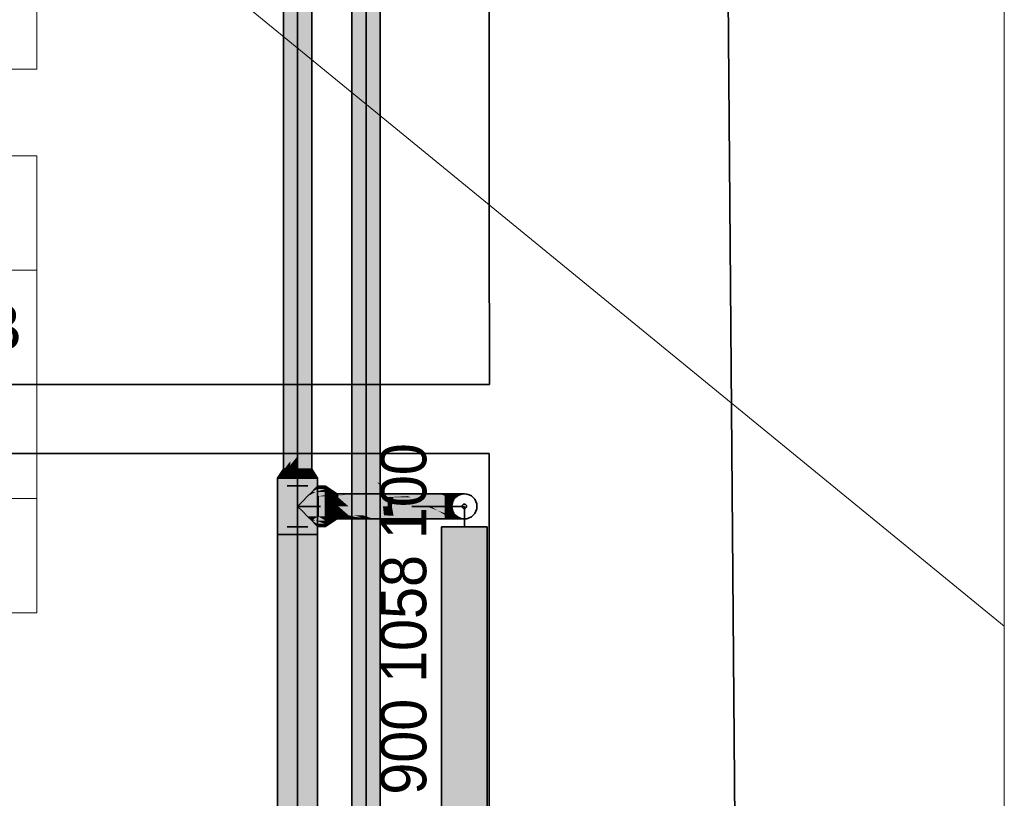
# Model space of a CAD drawing. Extents: x -208 to 552, y -140 to 454.
# Tile 33 of 47: x 238 to 281, y 187 to 221. Entities that reach past the tile are written whole.
import ezdxf
from ezdxf.lldxf.tags import DXFTag

# ---------------------------------------------------------------- set-up
doc = ezdxf.new("R2010")
doc.units = 0
doc.layers.get('0').update_dxf_attribs({"lineweight": 35})
for name, color, linetype, lineweight in [('0-Shading', 7, 'Continuous', 35), ('5_DG-BESTAND', 7, 'Continuous', 25), ('5_DG-FIRSTE-GRATE', 7, 'Continuous', 25), ('H_Heizkoerpertext', 7, 'Continuous', 35)]:
    doc.layers.add(name, color=color, linetype=linetype, lineweight=lineweight)
for name, color, linetype, lineweight, true_color in [('H_Heizkoerper', 1, 'Continuous', 35, 0xff0000), ('H_Heizkoerperflaeche', 7, 'Continuous', 35, 0xc0c0c0), ('H_Ruecklauf', 5, 'Continuous', 35, 0x0000ff), ('H_Ruecklauf_Beschriftung', 5, 'Continuous', 18, 0x0000ff), ('H_Vorlauf', 1, 'Continuous', 35, 0xff0000), ('H_Vorlauf_Beschriftung', 1, 'Continuous', 18, 0xff0000)]:
    doc.layers.add(name, color=color, linetype=linetype, lineweight=lineweight, true_color=true_color)
doc.styles.get("Standard").update_dxf_attribs({"font": 'arial.ttf'})
tags = doc.linetypes.add('ALL_S14', pattern=[0.002, 0.001, -0.001]).pattern_tags.tags
tags[6:7] = [DXFTag(74, 4), DXFTag(75, 0), DXFTag(340, '0'), DXFTag(46, 1.0), DXFTag(50, 0.0), DXFTag(44, 0.0), DXFTag(45, 0.0)]
tags[4:5] = [DXFTag(74, 4), DXFTag(75, 0), DXFTag(340, '0'), DXFTag(46, 1.0), DXFTag(50, 0.0), DXFTag(44, 0.0), DXFTag(45, 0.0)]

# ---------------------------------------------------------------- blocks, each defined once
blk = doc.blocks.new('Shading-A06HSU30NL', base_point=(253.809, 271.391))
at = {"layer": '0-Shading', "color": 14, "true_color": 0xa00000}
for points in [[(252.612, 269.924), (252.612, 177.406), (252.665, 269.924), (252.665, 177.406)], [(252.695, 268.438), (252.665, 267.605), (252.695, 177.406), (252.665, 177.428)], [(253.769, 235.18), (253.769, 200.48), (253.852, 235.308), (253.852, 200.428)], [(253.852, 200.428), (253.769, 200.48), (253.852, 200.366), (253.769, 200.448)], [(253.852, 200.366), (253.769, 200.448), (253.852, 199.58), (253.769, 199.451)], [(253.852, 199.58), (253.769, 199.451), (253.852, 198.358), (253.769, 197.609)], [(253.769, 197.609), (253.769, 177.406), (253.852, 198.358), (253.852, 177.406)]]:
    blk.add_solid(points, dxfattribs=at)
at = {"layer": '0-Shading', "color": 12, "true_color": 0xd90000}
for points in [[(252.695, 268.438), (252.695, 177.406), (252.922, 269.924), (252.922, 177.406)], [(253.573, 269.924), (253.542, 269.924), (253.737, 177.406), (253.542, 177.406)], [(253.573, 269.924), (253.737, 177.406), (253.737, 268.677)], [(253.737, 269.924), (253.737, 200.495), (253.769, 269.924), (253.769, 200.48)], [(253.769, 200.48), (253.737, 200.495), (253.769, 200.448), (253.737, 200.465)], [(253.769, 200.448), (253.737, 200.465), (253.769, 199.451), (253.737, 199.438)], [(253.769, 199.451), (253.737, 199.438), (253.769, 197.609), (253.737, 197.533)], [(253.737, 197.533), (253.737, 177.406), (253.769, 197.609), (253.769, 177.406)]]:
    blk.add_solid(points, dxfattribs=at)
at = {"layer": '0-Shading', "color": 1, "true_color": 0xfa0000}
for points in [[(252.922, 177.406), (253.232, 177.406), (252.922, 269.924), (253.232, 269.924)], [(253.232, 177.406), (253.542, 177.406), (253.232, 269.924), (253.542, 269.924)]]:
    blk.add_solid(points, dxfattribs=at)
blk = doc.blocks.new('Shading-A06HSU32NL', base_point=(250.769, 270.081))
at = {"layer": '0-Shading', "color": 172, "true_color": 0x0000d9}
for points in [[(249.922, 234.304), (249.89, 234.304), (249.695, 201.129), (249.695, 232.818)], [(249.922, 234.304), (249.695, 201.129), (249.922, 201.425)], [(250.573, 234.304), (250.542, 234.304), (250.769, 202.74), (250.542, 202.355)], [(250.573, 234.304), (250.769, 202.74), (250.769, 232.818)], [(250.769, 202.74), (250.542, 202.355), (250.769, 202.567), (250.542, 202.118)], [(250.542, 202.118), (250.542, 201.066), (250.769, 202.567), (250.769, 201.066)], [(249.922, 201.425), (249.695, 201.129), (249.922, 201.252), (249.695, 201.066)], [(249.922, 201.252), (249.695, 201.066), (249.922, 201.129)], [(249.808, 201.098), (249.695, 201.066), (249.922, 201.066)], [(249.922, 201.129), (249.808, 201.098), (249.922, 201.066)]]:
    blk.add_solid(points, dxfattribs=at)
at = {"layer": '0-Shading', "color": 5, "true_color": 0x0000fa}
for points in [[(249.922, 234.304), (249.922, 201.425), (250.232, 234.304), (250.232, 201.873)], [(250.232, 234.304), (250.232, 201.873), (250.542, 234.304), (250.542, 202.355)], [(250.542, 202.355), (250.232, 201.873), (250.542, 202.118), (250.232, 201.637)], [(250.542, 202.118), (250.232, 201.637), (250.542, 201.873), (250.232, 201.425)], [(250.232, 201.873), (249.922, 201.425), (250.232, 201.637), (249.922, 201.252)], [(250.232, 201.637), (249.922, 201.252), (250.232, 201.425), (249.922, 201.129)], [(250.232, 201.425), (250.232, 201.066), (250.542, 201.873), (250.542, 201.066)], [(250.232, 201.425), (249.922, 201.129), (250.232, 201.252), (249.922, 201.066)], [(249.922, 201.066), (250.232, 201.066), (250.232, 201.252)]]:
    blk.add_solid(points, dxfattribs=at)
at = {"layer": '0-Shading', "color": 174, "true_color": 0x0000a0}
for points in [[(249.612, 230.463), (249.612, 201.066), (249.695, 232.818), (249.695, 201.129)], [(250.769, 232.818), (250.769, 202.74), (250.852, 230.463), (250.852, 202.926)], [(250.769, 202.74), (250.769, 201.066), (250.852, 202.926), (250.852, 201.066)], [(249.653, 201.098), (249.612, 201.066), (249.695, 201.066)], [(249.695, 201.129), (249.653, 201.098), (249.695, 201.066)]]:
    blk.add_solid(points, dxfattribs=at)
at = {"layer": '0-Shading', "color": 174, "true_color": 0x00008d}
for points in [[(249.352, 200.676), (249.382, 200.676), (249.612, 201.066), (249.633, 201.066)], [(251.082, 200.676), (251.112, 200.676), (250.83, 201.066), (250.852, 201.066)], [(251.665, 200.19), (251.464, 200.324), (251.464, 200.304)], [(251.959, 199.994), (251.665, 200.19), (251.464, 200.294), (251.464, 200.304)], [(251.959, 199.994), (251.464, 200.294), (251.959, 199.975)], [(251.959, 198.913), (251.464, 198.594), (251.665, 198.698), (251.464, 198.584)], [(251.464, 198.584), (251.464, 198.564), (251.665, 198.698)], [(251.959, 198.913), (251.665, 198.698), (251.959, 198.894)]]:
    blk.add_solid(points, dxfattribs=at)
at = {"layer": '0-Shading', "color": 174, "true_color": 0x0000a8}
for points in [[(249.382, 200.676), (249.469, 200.676), (249.633, 201.066), (249.695, 201.066)], [(250.994, 200.676), (251.082, 200.676), (250.769, 201.066), (250.83, 201.066)], [(251.959, 199.975), (251.464, 200.294), (251.959, 199.939), (251.464, 200.208)], [(251.464, 200.208), (251.464, 200.206), (251.959, 199.939), (251.959, 199.92)], [(251.959, 198.968), (251.464, 198.682), (251.959, 198.949), (251.464, 198.679)], [(251.464, 198.679), (251.464, 198.594), (251.959, 198.949), (251.959, 198.913)]]:
    blk.add_solid(points, dxfattribs=at)
at = {"layer": '0-Shading', "color": 172, "true_color": 0x0000c0}
for points in [[(249.469, 200.676), (249.609, 200.676), (249.695, 201.066), (249.793, 201.066)], [(250.67, 201.066), (250.721, 200.959), (250.769, 201.066)], [(250.721, 200.959), (250.854, 200.676), (250.769, 201.066), (250.994, 200.676)], [(251.464, 200.206), (251.464, 200.066), (251.959, 199.92), (251.959, 199.833)], [(251.464, 198.822), (251.464, 198.682), (251.959, 199.055), (251.959, 198.968)]]:
    blk.add_solid(points, dxfattribs=at)
at = {"layer": '0-Shading', "color": 172, "true_color": 0x0000d3}
for points in [[(249.793, 201.066), (249.609, 200.676), (249.808, 200.726), (249.768, 200.676)], [(249.793, 201.066), (249.808, 200.726), (249.922, 201.066)], [(250.542, 201.066), (250.655, 200.726), (250.67, 201.066), (250.721, 200.959)], [(250.655, 200.726), (250.672, 200.676), (250.721, 200.959), (250.854, 200.676)], [(249.768, 200.676), (249.792, 200.676), (249.808, 200.726)], [(251.959, 199.833), (251.464, 200.066), (251.563, 199.851), (251.464, 199.942)], [(251.464, 199.942), (251.464, 199.884), (251.563, 199.851)], [(251.959, 199.833), (251.563, 199.851), (251.959, 199.719)], [(251.959, 199.169), (251.563, 199.037), (251.464, 198.822), (251.464, 198.946)], [(251.959, 199.169), (251.464, 198.822), (251.959, 199.055)], [(251.563, 199.037), (251.464, 199.004), (251.464, 198.946)]]:
    blk.add_solid(points, dxfattribs=at)
at = {"layer": '0-Shading', "color": 172, "true_color": 0x0000e1}
for points in [[(249.808, 200.726), (249.792, 200.676), (250.053, 200.959), (250.004, 200.676)], [(249.922, 201.066), (249.808, 200.726), (250.071, 201.066), (250.053, 200.959)], [(250.45, 200.991), (250.392, 201.066), (250.411, 200.959)], [(250.542, 201.066), (250.392, 201.066), (250.45, 200.991)], [(250.655, 200.726), (250.45, 200.991), (250.459, 200.676), (250.411, 200.959)], [(250.542, 201.066), (250.45, 200.991), (250.655, 200.726)], [(250.655, 200.726), (250.459, 200.676), (250.644, 200.676)], [(250.644, 200.676), (250.672, 200.676), (250.655, 200.726)], [(251.563, 199.851), (251.464, 199.884), (251.722, 199.627), (251.464, 199.672)], [(251.959, 199.719), (251.563, 199.851), (251.959, 199.586), (251.722, 199.627)], [(251.722, 199.261), (251.464, 199.216), (251.563, 199.037), (251.464, 199.004)], [(251.959, 199.302), (251.722, 199.261), (251.959, 199.169), (251.563, 199.037)]]:
    blk.add_solid(points, dxfattribs=at)
at = {"layer": '0-Shading', "color": 5, "true_color": 0x0000e8}
for points in [[(250.232, 200.726), (250.106, 200.991), (250.004, 200.676), (250.053, 200.959)], [(250.106, 200.991), (250.071, 201.066), (250.053, 200.959)], [(250.232, 201.066), (250.071, 201.066), (250.106, 200.991)], [(250.232, 201.066), (250.106, 200.991), (250.232, 200.726)], [(250.232, 201.066), (250.232, 200.726), (250.392, 201.066), (250.411, 200.959)], [(250.232, 200.726), (250.232, 200.676), (250.411, 200.959), (250.459, 200.676)], [(250.232, 200.726), (250.004, 200.676), (250.202, 200.676)], [(250.202, 200.676), (250.232, 200.676), (250.232, 200.726)], [(251.722, 199.627), (251.464, 199.672), (251.767, 199.444), (251.464, 199.444)], [(251.959, 199.586), (251.722, 199.627), (251.959, 199.444), (251.767, 199.444)], [(251.767, 199.444), (251.464, 199.444), (251.722, 199.261), (251.464, 199.216)], [(251.959, 199.444), (251.767, 199.444), (251.959, 199.302), (251.722, 199.261)]]:
    blk.add_solid(points, dxfattribs=at)
at = {"layer": '0-Shading', "color": 174, "true_color": 0x000090}
for points in [[(249.382, 200.676), (249.352, 200.676), (249.382, 198.212), (249.352, 198.212)], [(251.112, 200.676), (251.082, 200.676), (251.112, 198.212), (251.082, 198.212)], [(251.176, 200.324), (251.112, 200.324), (251.082, 200.294)], [(251.331, 200.324), (251.176, 200.324), (251.22, 200.305), (251.082, 200.294)], [(251.22, 200.305), (251.082, 200.294), (251.157, 200.294)], [(251.464, 200.324), (251.22, 200.305), (251.368, 200.294), (251.157, 200.294)], [(251.22, 200.305), (251.464, 200.324), (251.331, 200.324)], [(251.464, 200.324), (251.368, 200.294), (251.464, 200.304)], [(251.368, 200.294), (251.464, 200.294), (251.464, 200.304)], [(249.352, 174.313), (249.382, 174.313), (249.352, 198.212), (249.382, 198.212)], [(251.082, 198.594), (251.112, 198.564), (251.159, 198.569)], [(251.157, 198.594), (251.082, 198.594), (251.242, 198.579), (251.159, 198.569)], [(251.082, 174.313), (251.112, 174.313), (251.082, 198.212), (251.112, 198.212)], [(251.159, 198.569), (251.112, 198.564), (251.176, 198.564)], [(251.242, 198.579), (251.368, 198.594), (251.157, 198.594)], [(251.331, 198.564), (251.242, 198.579), (251.176, 198.564), (251.159, 198.569)], [(251.368, 198.594), (251.242, 198.579), (251.464, 198.564), (251.331, 198.564)], [(251.368, 198.594), (251.464, 198.564), (251.464, 198.584)], [(251.464, 198.584), (251.464, 198.594), (251.368, 198.594)]]:
    blk.add_solid(points, dxfattribs=at)
at = {"layer": '0-Shading', "color": 174, "true_color": 0x0000b0}
for points in [[(249.469, 200.676), (249.382, 200.676), (249.469, 198.212), (249.382, 198.212)], [(251.082, 200.676), (250.994, 200.676), (251.082, 198.212), (250.994, 198.212)], [(251.157, 200.294), (251.082, 200.294), (250.994, 200.206)], [(251.368, 200.294), (251.157, 200.294), (251.231, 200.25), (250.994, 200.206)], [(251.231, 200.25), (250.994, 200.206), (251.091, 200.206)], [(251.464, 200.294), (251.231, 200.25), (251.449, 200.206), (251.091, 200.206)], [(251.231, 200.25), (251.464, 200.294), (251.368, 200.294)], [(251.464, 200.294), (251.449, 200.206), (251.464, 200.208)], [(251.449, 200.206), (251.464, 200.206), (251.464, 200.208)], [(251.959, 199.994), (251.959, 199.899), (252.015, 199.939), (252.015, 199.909)], [(252.041, 199.913), (252.511, 199.994), (251.959, 199.994)], [(251.959, 199.899), (252.015, 199.897), (252.015, 199.909)], [(252.015, 199.897), (253.962, 199.833), (252.511, 199.994), (256.708, 199.994)], [(252.015, 199.897), (252.511, 199.994), (252.015, 199.909)], [(252.015, 199.909), (252.041, 199.913), (252.015, 199.939)], [(256.708, 199.994), (253.962, 199.833), (256.708, 199.983)], [(255.047, 199.892), (256.708, 199.833), (256.507, 199.972), (256.708, 199.89)], [(256.708, 199.89), (256.708, 199.91), (256.507, 199.972), (256.657, 199.98)], [(256.708, 199.91), (256.708, 199.983), (256.657, 199.98)], [(256.812, 199.994), (256.708, 199.994), (256.708, 199.983)], [(256.734, 199.882), (256.718, 199.984), (256.708, 199.91), (256.708, 199.983)], [(256.734, 199.882), (256.708, 199.91), (256.728, 199.884)], [(256.728, 199.884), (256.708, 199.91), (256.708, 199.89)], [(256.812, 199.994), (256.718, 199.984), (256.779, 199.943)], [(256.779, 199.943), (256.718, 199.984), (256.739, 199.88), (256.734, 199.882)], [(256.82, 199.853), (256.816, 199.918), (256.739, 199.88), (256.779, 199.943)], [(256.816, 199.918), (256.812, 199.994), (256.779, 199.943)], [(256.92, 199.99), (256.918, 199.994), (256.816, 199.918), (256.812, 199.994)], [(256.92, 199.99), (256.816, 199.918), (256.857, 199.89)], [(256.857, 199.89), (256.816, 199.918), (256.831, 199.849), (256.82, 199.853)], [(256.922, 199.994), (256.918, 199.994), (256.92, 199.99)], [(251.959, 199.899), (251.959, 199.833), (252.015, 199.897), (252.015, 199.888)], [(251.959, 199.833), (252.015, 199.833), (252.015, 199.888)], [(252.015, 199.833), (253.962, 199.833), (252.015, 199.897)], [(254.456, 199.86), (253.962, 199.833), (254.429, 199.833)], [(254.429, 199.833), (254.572, 199.833), (254.453, 199.857)], [(254.572, 199.833), (254.456, 199.86), (254.453, 199.857)], [(254.572, 199.833), (254.98, 199.833), (254.456, 199.86), (254.814, 199.879)], [(255.209, 199.833), (255.047, 199.892), (254.98, 199.833), (254.814, 199.879)], [(256.708, 199.833), (255.047, 199.892), (255.209, 199.833)], [(256.735, 199.874), (256.728, 199.884), (256.708, 199.833), (256.708, 199.89)], [(256.763, 199.836), (256.735, 199.874), (256.708, 199.833)], [(256.766, 199.833), (256.763, 199.836), (256.708, 199.833)], [(256.735, 199.874), (256.734, 199.882), (256.728, 199.884)], [(256.734, 199.882), (256.735, 199.874), (256.739, 199.88)], [(256.735, 199.874), (256.821, 199.833), (256.739, 199.88), (256.82, 199.853)], [(256.821, 199.833), (256.735, 199.874), (256.759, 199.842)], [(256.766, 199.833), (256.821, 199.833), (256.759, 199.842)], [(256.82, 199.853), (256.821, 199.833), (256.831, 199.849)], [(251.959, 199.055), (251.959, 198.989), (252.028, 198.987)], [(252.095, 198.986), (251.959, 199.055), (252.028, 198.987)], [(252.214, 198.984), (252.015, 199.055), (252.095, 198.986), (251.959, 199.055)], [(252.379, 198.98), (252.123, 199.055), (252.214, 198.984), (252.015, 199.055)], [(252.577, 198.976), (252.277, 199.055), (252.379, 198.98), (252.123, 199.055)], [(252.793, 198.972), (252.465, 199.055), (252.577, 198.976), (252.277, 199.055)], [(253.008, 198.968), (252.675, 199.055), (252.793, 198.972), (252.465, 199.055)], [(252.892, 199.055), (252.675, 199.055), (253.204, 198.964), (253.008, 198.968)], [(253.204, 198.964), (253.366, 198.961), (252.892, 199.055), (253.102, 199.055)], [(253.366, 198.961), (256.708, 198.894), (253.102, 199.055), (253.962, 199.055)], [(253.962, 199.055), (256.708, 198.894), (256.708, 198.905)], [(254.015, 199.055), (253.962, 199.055), (254.017, 199.052)], [(254.196, 199.042), (254.192, 199.055), (254.017, 199.052), (254.015, 199.055)], [(254.456, 199.028), (254.429, 199.055), (254.196, 199.042), (254.192, 199.055)], [(256.708, 198.905), (256.708, 199.055), (254.456, 199.028), (254.429, 199.055)], [(256.812, 198.894), (256.708, 199.055), (256.708, 198.905)], [(256.812, 198.894), (256.922, 198.894), (256.708, 199.055), (256.821, 199.055)], [(250.994, 198.682), (251.082, 198.594), (251.134, 198.606)], [(251.091, 198.682), (250.994, 198.682), (251.245, 198.633), (251.134, 198.606)], [(251.245, 198.633), (251.449, 198.682), (251.091, 198.682)], [(251.368, 198.594), (251.245, 198.633), (251.157, 198.594), (251.134, 198.606)], [(251.449, 198.682), (251.245, 198.633), (251.464, 198.594), (251.368, 198.594)], [(251.449, 198.682), (251.464, 198.594), (251.464, 198.679)], [(251.464, 198.679), (251.464, 198.682), (251.449, 198.682)], [(252.015, 198.949), (252.015, 198.979), (251.959, 198.894), (251.959, 198.989)], [(252.028, 198.987), (251.959, 198.989), (252.041, 198.975)], [(252.015, 198.894), (252.015, 198.949), (251.959, 198.894)], [(252.511, 198.894), (252.015, 198.979), (252.015, 198.894)], [(252.157, 198.955), (252.095, 198.986), (252.041, 198.975), (252.028, 198.987)], [(252.422, 198.909), (252.214, 198.984), (252.157, 198.955), (252.095, 198.986)], [(252.675, 198.894), (252.379, 198.98), (252.422, 198.909), (252.214, 198.984)], [(252.892, 198.894), (252.577, 198.976), (252.675, 198.894), (252.379, 198.98)], [(252.675, 198.894), (252.422, 198.909), (252.511, 198.894)], [(253.102, 198.894), (252.793, 198.972), (252.892, 198.894), (252.577, 198.976)], [(253.29, 198.894), (253.008, 198.968), (253.102, 198.894), (252.793, 198.972)], [(253.204, 198.964), (253.008, 198.968), (253.444, 198.894), (253.29, 198.894)], [(253.444, 198.894), (253.552, 198.894), (253.204, 198.964), (253.366, 198.961)], [(253.552, 198.894), (256.708, 198.894), (253.366, 198.961)], [(256.708, 198.894), (256.812, 198.894), (256.708, 198.905)], [(249.382, 174.313), (249.469, 174.313), (249.382, 198.212), (249.469, 198.212)], [(250.994, 174.313), (251.082, 174.313), (250.994, 198.212), (251.082, 198.212)], [(251.134, 198.606), (251.082, 198.594), (251.157, 198.594)]]:
    blk.add_solid(points, dxfattribs=at)
at = {"layer": '0-Shading', "color": 172, "true_color": 0x0000cd}
for points in [[(249.609, 200.676), (249.469, 200.676), (249.609, 198.212), (249.469, 198.212)], [(250.994, 200.676), (250.854, 200.676), (250.994, 198.212), (250.854, 198.212)], [(250.994, 200.206), (250.854, 200.066), (251.091, 200.206)], [(250.854, 200.066), (251.009, 200.066), (251.091, 200.206), (251.449, 200.206)], [(251.009, 200.066), (251.464, 200.066), (251.449, 200.206), (251.464, 200.206)], [(250.854, 198.822), (250.994, 198.682), (251.091, 198.682)], [(250.854, 198.822), (251.091, 198.682), (251.009, 198.822), (251.449, 198.682)], [(251.449, 198.682), (251.464, 198.682), (251.009, 198.822), (251.464, 198.822)], [(249.469, 174.313), (249.609, 174.313), (249.469, 198.212), (249.609, 198.212)], [(250.854, 174.313), (250.994, 174.313), (250.854, 198.212), (250.994, 198.212)]]:
    blk.add_solid(points, dxfattribs=at)
at = {"layer": '0-Shading', "color": 172, "true_color": 0x0000e4}
for points in [[(249.792, 200.676), (249.609, 200.676), (249.792, 198.212), (249.609, 198.212)], [(250.854, 200.676), (250.672, 200.676), (250.854, 198.212), (250.672, 198.212)], [(250.854, 200.066), (250.672, 199.884), (251.009, 200.066)], [(250.672, 199.884), (251.464, 200.066), (251.009, 200.066)], [(250.672, 199.884), (251.127, 199.884), (251.464, 200.066), (251.464, 199.942)], [(251.127, 199.884), (251.464, 199.884), (251.464, 199.942)], [(250.672, 199.004), (250.854, 198.822), (250.923, 198.868)], [(250.672, 199.004), (250.923, 198.868), (251.127, 199.004)], [(250.923, 198.868), (250.854, 198.822), (251.009, 198.822)], [(251.127, 199.004), (250.923, 198.868), (251.464, 198.822), (251.009, 198.822)], [(251.127, 199.004), (251.464, 198.822), (251.464, 198.946)], [(251.464, 198.946), (251.464, 199.004), (251.127, 199.004)], [(249.609, 174.313), (249.792, 174.313), (249.609, 198.212), (249.792, 198.212)], [(250.672, 174.313), (250.854, 174.313), (250.672, 198.212), (250.854, 198.212)]]:
    blk.add_solid(points, dxfattribs=at)
at = {"layer": '0-Shading', "color": 5, "true_color": 0x0000f5}
for points in [[(250.004, 200.676), (249.792, 200.676), (250.004, 198.212), (249.792, 198.212)], [(250.672, 200.676), (250.459, 200.676), (250.672, 198.212), (250.459, 198.212)], [(250.459, 199.672), (251.127, 199.884), (250.672, 199.884)], [(250.459, 199.672), (251.464, 199.672), (251.127, 199.884), (251.464, 199.884)], [(252.015, 199.577), (252.015, 199.7), (251.959, 199.444), (251.959, 199.833)], [(252.277, 199.444), (251.959, 199.833), (252.123, 199.444)], [(252.465, 199.444), (252.015, 199.833), (252.277, 199.444), (251.959, 199.833)], [(252.015, 199.444), (252.015, 199.577), (251.959, 199.444)], [(253.244, 199.605), (253.962, 199.833), (252.347, 199.546), (252.015, 199.833)], [(252.123, 199.444), (252.015, 199.7), (252.015, 199.444)], [(252.465, 199.444), (252.738, 199.444), (252.347, 199.546), (253.244, 199.605)], [(254.192, 199.833), (253.962, 199.833), (254.171, 199.444), (252.738, 199.444)], [(254.362, 199.444), (254.429, 199.833), (254.171, 199.444), (254.192, 199.833)], [(254.362, 199.444), (255.869, 199.444), (254.429, 199.833), (254.572, 199.833)], [(255.869, 199.444), (256.055, 199.444), (254.572, 199.833), (254.98, 199.833)], [(256.169, 199.444), (255.209, 199.833), (256.055, 199.444), (254.98, 199.833)], [(256.708, 199.444), (256.708, 199.833), (256.169, 199.444), (255.209, 199.833)], [(250.672, 199.004), (251.127, 199.004), (250.459, 199.216)], [(251.127, 199.004), (251.464, 199.004), (250.459, 199.216), (251.464, 199.216)], [(252.015, 199.188), (252.015, 199.311), (251.959, 199.055), (251.959, 199.444)], [(252.277, 199.055), (251.959, 199.444), (252.123, 199.055)], [(252.465, 199.055), (252.015, 199.444), (252.277, 199.055), (251.959, 199.444)], [(252.015, 199.055), (252.015, 199.188), (251.959, 199.055)], [(252.675, 199.055), (252.123, 199.444), (252.465, 199.055), (252.015, 199.444)], [(252.123, 199.055), (252.015, 199.311), (252.015, 199.055)], [(252.892, 199.055), (252.277, 199.444), (252.675, 199.055), (252.123, 199.444)], [(253.102, 199.055), (252.465, 199.444), (252.892, 199.055), (252.277, 199.444)], [(253.244, 199.283), (252.738, 199.444), (252.666, 199.321), (252.465, 199.444)], [(253.102, 199.055), (253.962, 199.055), (252.666, 199.321), (253.244, 199.283)], [(253.972, 199.444), (252.738, 199.444), (253.986, 199.322)], [(253.986, 199.322), (252.738, 199.444), (254.015, 199.055), (253.962, 199.055)], [(254.179, 199.303), (254.171, 199.444), (253.986, 199.322), (253.972, 199.444)], [(254.179, 199.303), (253.986, 199.322), (254.192, 199.055), (254.015, 199.055)], [(254.39, 199.282), (254.362, 199.444), (254.179, 199.303), (254.171, 199.444)], [(254.192, 199.055), (254.429, 199.055), (254.179, 199.303), (254.39, 199.282)], [(256.708, 199.055), (254.362, 199.444), (254.39, 199.282)], [(256.708, 199.055), (256.361, 199.261), (254.362, 199.444), (255.869, 199.444)], [(254.429, 199.055), (256.708, 199.055), (254.39, 199.282)], [(256.361, 199.261), (256.055, 199.444), (255.869, 199.444)], [(256.708, 199.174), (256.708, 199.215), (256.055, 199.444), (256.169, 199.444)], [(256.708, 199.174), (256.055, 199.444), (256.708, 199.133), (256.361, 199.261)], [(256.708, 199.215), (256.708, 199.444), (256.169, 199.444)], [(256.361, 199.261), (256.708, 199.055), (256.708, 199.133)], [(249.792, 174.313), (250.004, 174.313), (249.792, 198.212), (250.004, 198.212)], [(250.459, 174.313), (250.672, 174.313), (250.459, 198.212), (250.672, 198.212)]]:
    blk.add_solid(points, dxfattribs=at)
at = {"layer": '0-Shading', "color": 5, "true_color": 0x0000fd}
for points in [[(250.232, 200.676), (250.004, 200.676), (250.232, 198.212), (250.004, 198.212)], [(250.459, 200.676), (250.232, 200.676), (250.459, 198.212), (250.232, 198.212)], [(251.464, 199.444), (251.464, 199.672), (250.232, 199.444), (250.459, 199.672)], [(251.464, 199.216), (251.464, 199.444), (250.459, 199.216), (250.232, 199.444)], [(250.004, 174.313), (250.232, 174.313), (250.004, 198.212), (250.232, 198.212)], [(250.232, 174.313), (250.459, 174.313), (250.232, 198.212), (250.459, 198.212)]]:
    blk.add_solid(points, dxfattribs=at)
at = {"layer": '0-Shading', "color": 174, "true_color": 0x0000ac}
for points in [[(256.975, 199.917), (256.92, 199.99), (256.895, 199.873), (256.857, 199.89)], [(256.996, 199.89), (256.975, 199.917), (256.946, 199.849), (256.895, 199.873)], [(256.922, 199.994), (256.92, 199.99), (257.117, 199.994), (256.975, 199.917)], [(257.117, 199.994), (256.975, 199.917), (257.117, 199.99), (256.996, 199.89)], [(257.117, 199.99), (257.121, 199.994), (257.117, 199.994)], [(256.831, 199.849), (256.821, 199.833), (256.846, 199.846)], [(256.846, 199.846), (256.821, 199.833), (256.926, 199.833)], [(256.895, 199.873), (256.857, 199.89), (256.846, 199.846), (256.831, 199.849)], [(256.946, 199.849), (256.895, 199.873), (256.926, 199.833), (256.846, 199.846)], [(256.974, 199.444), (257.129, 199.833), (256.955, 199.467), (257.086, 199.833)], [(256.922, 198.894), (257.121, 198.894), (256.821, 199.055), (256.946, 199.039)], [(256.946, 199.039), (256.926, 199.055), (256.821, 199.055)], [(256.946, 199.444), (256.974, 199.444), (256.955, 199.467)], [(257.129, 199.055), (256.974, 199.444), (257.081, 199.07), (256.946, 199.444)], [(257.086, 199.055), (257.129, 199.055), (257.081, 199.07)]]:
    blk.add_solid(points, dxfattribs=at)
at = {"layer": '0-Shading', "color": 174, "true_color": 0x0000a6}
for points in [[(257.117, 199.99), (256.996, 199.89), (257.115, 199.89), (257.044, 199.849)], [(257.115, 199.89), (257.292, 199.994), (257.117, 199.99), (257.121, 199.994)], [(256.946, 199.849), (256.926, 199.833), (257.017, 199.833)], [(257.044, 199.849), (256.996, 199.89), (257.017, 199.833), (256.946, 199.849)], [(257.292, 198.894), (257.017, 199.055), (257.121, 198.894), (256.926, 199.055)]]:
    blk.add_solid(points, dxfattribs=at)
at = {"layer": '0-Shading', "color": 174, "true_color": 0x00009d}
for points in [[(257.12, 199.849), (257.423, 199.994), (257.115, 199.89), (257.292, 199.994)], [(257.044, 199.849), (257.017, 199.833), (257.086, 199.833)], [(257.115, 199.89), (257.044, 199.849), (257.12, 199.849), (257.086, 199.833)], [(257.423, 198.894), (257.086, 199.055), (257.292, 198.894), (257.017, 199.055)]]:
    blk.add_solid(points, dxfattribs=at)
at = {"layer": '0-Shading', "color": 174, "true_color": 0x000092}
for points in [[(257.129, 199.833), (257.505, 199.994), (257.12, 199.849), (257.423, 199.994)], [(257.086, 199.833), (257.129, 199.833), (257.12, 199.849)], [(257.505, 198.894), (257.129, 199.055), (257.423, 198.894), (257.086, 199.055)]]:
    blk.add_solid(points, dxfattribs=at)
at = {"layer": '0-Shading', "color": 176, "true_color": 0x000085}
for points in [[(257.144, 199.833), (257.533, 199.994), (257.129, 199.833), (257.505, 199.994)], [(257.533, 198.894), (257.144, 199.055), (257.505, 198.894), (257.129, 199.055)]]:
    blk.add_solid(points, dxfattribs=at)
at = {"layer": '0-Shading', "color": 5, "true_color": 0x0000f4}
for points in [[(256.766, 199.833), (256.708, 199.444), (256.811, 199.738), (256.781, 199.455)], [(256.708, 199.444), (256.766, 199.833), (256.708, 199.833)], [(256.811, 199.738), (256.821, 199.833), (256.766, 199.833)], [(256.708, 199.444), (256.779, 199.444), (256.781, 199.455)], [(256.808, 199.174), (256.779, 199.444), (256.708, 199.215), (256.708, 199.444)], [(256.708, 199.215), (256.708, 199.174), (256.808, 199.174), (256.813, 199.133)], [(256.813, 199.133), (256.708, 199.174), (256.817, 199.097), (256.708, 199.133)], [(256.817, 199.097), (256.708, 199.133), (256.82, 199.062), (256.708, 199.055)], [(256.708, 199.055), (256.821, 199.055), (256.82, 199.062)]]:
    blk.add_solid(points, dxfattribs=at)
at = {"layer": '0-Shading', "color": 5, "true_color": 0x0000ec}
for points in [[(256.833, 199.481), (256.781, 199.455), (256.846, 199.444), (256.779, 199.444)], [(256.811, 199.738), (256.781, 199.455), (256.879, 199.603), (256.856, 199.492)], [(256.879, 199.603), (256.926, 199.833), (256.811, 199.738), (256.821, 199.833)], [(256.856, 199.492), (256.833, 199.481), (256.851, 199.467)], [(256.833, 199.481), (256.846, 199.444), (256.851, 199.467)], [(256.808, 199.174), (256.91, 199.133), (256.779, 199.444), (256.851, 199.421)], [(256.851, 199.421), (256.846, 199.444), (256.779, 199.444)], [(256.808, 199.174), (256.813, 199.133), (256.91, 199.133), (256.918, 199.097)], [(256.918, 199.097), (256.813, 199.133), (256.923, 199.07), (256.817, 199.097)], [(256.892, 199.078), (256.817, 199.097), (256.82, 199.062)], [(256.821, 199.055), (256.873, 199.062), (256.82, 199.062), (256.841, 199.067)], [(256.926, 199.055), (256.873, 199.062), (256.821, 199.055)], [(256.873, 199.062), (256.923, 199.07), (256.841, 199.067), (256.892, 199.078)], [(256.926, 199.055), (256.923, 199.07), (256.873, 199.062)]]:
    blk.add_solid(points, dxfattribs=at)
at = {"layer": '0-Shading', "color": 172, "true_color": 0x0000dd}
for points in [[(256.903, 199.444), (256.878, 199.5), (256.851, 199.467), (256.856, 199.492)], [(256.879, 199.603), (256.856, 199.492), (256.913, 199.539)], [(256.873, 199.506), (256.856, 199.492), (256.878, 199.5)], [(256.913, 199.539), (256.873, 199.506), (256.924, 199.518), (256.878, 199.5)], [(256.924, 199.518), (256.878, 199.5), (256.91, 199.467)], [(256.878, 199.5), (256.903, 199.444), (256.91, 199.467)], [(256.924, 199.518), (257.017, 199.833), (256.879, 199.603), (256.926, 199.833)], [(256.903, 199.444), (256.851, 199.467), (256.846, 199.444)], [(256.851, 199.421), (256.924, 199.37), (256.846, 199.444), (256.91, 199.421)], [(256.91, 199.421), (256.903, 199.444), (256.846, 199.444)], [(256.91, 199.133), (257.004, 199.097), (256.851, 199.421), (256.924, 199.37)], [(256.91, 199.133), (256.918, 199.097), (257.004, 199.097), (257.012, 199.07)], [(257.012, 199.07), (256.918, 199.097), (257.017, 199.055), (256.923, 199.07)], [(256.923, 199.07), (256.926, 199.055), (257.017, 199.055)]]:
    blk.add_solid(points, dxfattribs=at)
at = {"layer": '0-Shading', "color": 172, "true_color": 0x0000c7}
for points in [[(256.924, 199.518), (256.91, 199.467), (256.955, 199.467), (256.946, 199.444)], [(256.955, 199.467), (257.086, 199.833), (256.924, 199.518), (257.017, 199.833)], [(256.91, 199.467), (256.903, 199.444), (256.946, 199.444)], [(257.003, 199.285), (256.946, 199.444), (256.924, 199.37), (256.903, 199.444)], [(257.004, 199.097), (257.081, 199.07), (256.924, 199.37), (257.003, 199.285)], [(257.004, 199.097), (257.012, 199.07), (257.081, 199.07), (257.086, 199.055)], [(257.012, 199.07), (257.017, 199.055), (257.086, 199.055)]]:
    blk.add_solid(points, dxfattribs=at)
at = {"layer": '0-Shading', "color": 174, "true_color": 0x00008e}
for points in [[(256.983, 199.444), (257.144, 199.833), (256.974, 199.444), (257.129, 199.833)], [(257.144, 199.055), (256.983, 199.444), (257.129, 199.055), (256.974, 199.444)]]:
    blk.add_solid(points, dxfattribs=at)
blk = doc.blocks.new('Referenz-A06HSU36NL', base_point=(-177.958, -120.344))
at = {"layer": '5_DG-BESTAND', "color": 0, "lineweight": 35}
for p, q in [((258.618, 213.998), (258.618, 232.051)), ((268.997, 231.032), (269.46, 174.084)), ((258.625, 211.91), (258.618, 213.998)), ((258.635, 204.772), (258.625, 211.91)), ((201.766, 204.772), (258.635, 204.772)), ((258.618, 201.75), (200.76, 201.75)), ((258.618, 174.084), (258.618, 201.75))]:
    blk.add_line(p, q, dxfattribs=at)
at = {"layer": '5_DG-FIRSTE-GRATE', "color": 0, "linetype": 'ALL_S14', "lineweight": 18, "ltscale": 0.18}
for p, q in [((281.159, 336.412), (281.159, 174.084)), ((206.559, 255.248), (281.159, 194.194))]:
    blk.add_line(p, q, dxfattribs=at)
blk = doc.blocks.new('Heizkörper-A06HSU3ENL', base_point=(252.467, 172.569))
at = {"color": 0, "linetype": 'ByBlock', "lineweight": -2, "ltscale": 0.35}
for p, q in [((256.533, 177.384), (256.533, 198.544)), ((256.533, 198.544), (258.533, 198.544)), ((258.533, 198.544), (258.533, 177.384)), ((258.533, 177.384), (256.533, 177.384))]:
    blk.add_line(p, q, dxfattribs=at)
at = {"layer": 'H_Heizkoerperflaeche', "linetype": 'ByBlock', "lineweight": -2, "ltscale": 0.35}
blk.add_solid([(258.533, 177.384), (256.533, 177.384), (258.533, 198.544), (256.533, 198.544)], dxfattribs=at)
at = {"layer": 'H_Ruecklauf', "linetype": 'ByBlock', "lineweight": -2, "ltscale": 0.35}
blk.add_line((257.533, 198.544), (257.533, 199.444), dxfattribs=at)
blk.add_circle((257.533, 199.444), 0.1, dxfattribs=at)
at = {"layer": 'H_Vorlauf', "color": 0, "linetype": 'ByBlock', "lineweight": -2, "ltscale": 0.35}
for p, q in [((257.533, 177.384), (257.533, 175.784)), ((256.733, 176.184), (256.733, 176.984)), ((257.133, 176.584), (256.733, 176.584))]:
    blk.add_line(p, q, dxfattribs=at)
for radius in [0.4, 0.3, 0.2, 0.1]:
    blk.add_circle((257.533, 176.584), radius, dxfattribs=at)
at = {"layer": 'H_Heizkoerpertext', "linetype": 'ByBlock', "lineweight": -2, "ltscale": 0.35, "insert": (253.867, 173.969), "char_height": 2, "attachment_point": 1, "rotation": 90}
blk.add_mtext('{\\W0.9;\\fArial;Charleston 900 1058 100}', dxfattribs=at)
blk = doc.blocks.new('Rohr - 1703-A06HSU5WNL', base_point=(253.232, 175.784))
at = {"color": 0, "linetype": 'ByBlock', "lineweight": -2, "ltscale": 0.35}
blk.add_line((253.232, 175.784), (253.232, 270.792), dxfattribs=at)
blk = doc.blocks.new('Bauteilbeschriftung-A06HSU5YNL', base_point=(201.414, 218.569))
at = {"color": 0, "lineweight": -2}
for p, q in [((238.821, 238.569), (238.821, 218.569)), ((238.821, 218.569), (201.414, 218.569))]:
    blk.add_line(p, q, dxfattribs=at)
blk = doc.blocks.new('Rohr - 1703-A06HSU62NL', base_point=(250.232, 199.444))
at = {"color": 0, "linetype": 'ByBlock', "lineweight": -2, "ltscale": 0.35}
for p, q in [((251.232, 199.444), (250.232, 199.444)), ((257.533, 199.444), (255.232, 199.444))]:
    blk.add_line(p, q, dxfattribs=at)
blk = doc.blocks.new('Rohr - 1703-A06HSU64NL', base_point=(250.232, 199.444))
at = {"color": 0, "linetype": 'ByBlock', "lineweight": -2, "ltscale": 0.35}
blk.add_line((250.232, 199.444), (250.232, 235.172), dxfattribs=at)
blk = doc.blocks.new('Bauteilbeschriftung-A06HSU66NL', base_point=(202.968, 194.784))
at = {"color": 0, "lineweight": -2}
for p, q in [((202.968, 214.784), (238.821, 214.784)), ((202.968, 194.784), (202.968, 214.784)), ((238.821, 214.784), (238.821, 194.784)), ((202.968, 209.784), (238.821, 209.784)), ((202.968, 204.784), (238.821, 204.784)), ((202.968, 199.784), (238.821, 199.784)), ((238.821, 194.784), (202.968, 194.784))]:
    blk.add_line(p, q, dxfattribs=at)
at = {"color": 0, "linetype": 'ByBlock', "lineweight": -2, "ltscale": 0.18}
blk.add_line((238.821, 204.784), (250.232, 204.784), dxfattribs=at)
at = {"color": 0, "linetype": 'ByBlock', "lineweight": -2, "ltscale": 0.18, "char_height": 2, "attachment_point": 1}
for s, insert in [('{\\fArial;DN 20}', (203.634, 213.284)), ('{\\fArial;Mitte Bauteil = 5 cm ab FFB}', (203.634, 208.284)), ('{\\fArial;ṁ = 464.64 kg/h}', (203.634, 203.284)), ('{\\fArial;Temponox }', (203.634, 198.284))]:
    blk.add_mtext(s, dxfattribs=dict(at, insert=insert))
blk = doc.blocks.new('T-Stück-A06HSU68NL', base_point=(249.782, 198.544))
at = {"color": 0, "lineweight": -2}
for p, q in [((250.682, 200.344), (249.782, 200.344)), ((251.132, 198.994), (251.132, 199.894)), ((249.782, 198.544), (250.682, 198.544))]:
    blk.add_line(p, q, dxfattribs=at)
blk = doc.blocks.new('Rohr - 1703-A06HSU6ENL', base_point=(250.232, 173.081))
at = {"color": 0, "linetype": 'ByBlock', "lineweight": -2, "ltscale": 0.35}
blk.add_line((250.232, 173.081), (250.232, 199.444), dxfattribs=at)
blk = doc.blocks.new('Geometrie-A06HSU7ONL', base_point=(-78.254, 159.517))
at = {"layer": 'H_Ruecklauf', "lineweight": -2}
for p, q in [((249.612, 234.304), (249.612, 201.066)), ((250.852, 201.066), (250.852, 234.304)), ((249.352, 200.676), (249.612, 201.066)), ((250.852, 201.066), (249.612, 201.066)), ((249.612, 201.066), (249.975, 201.066)), ((249.975, 201.066), (250.488, 201.066)), ((250.488, 201.066), (250.852, 201.066)), ((251.112, 200.676), (250.852, 201.066)), ((251.112, 200.676), (249.352, 200.676)), ((249.352, 200.676), (249.352, 198.212)), ((249.867, 200.676), (249.352, 200.676)), ((250.596, 200.676), (249.867, 200.676)), ((251.112, 200.676), (250.596, 200.676)), ((251.112, 198.212), (251.112, 200.676)), ((250.854, 200.066), (250.672, 199.884)), ((250.672, 199.884), (250.854, 200.066)), ((250.994, 200.206), (250.854, 200.066)), ((250.854, 200.066), (250.994, 200.206)), ((251.082, 200.294), (250.994, 200.206)), ((250.994, 200.206), (251.082, 200.294)), ((251.112, 200.324), (251.082, 200.294)), ((251.082, 200.294), (251.112, 200.324)), ((251.464, 200.324), (251.112, 200.324)), ((251.464, 198.564), (251.464, 200.324)), ((251.464, 200.324), (251.959, 199.994)), ((251.464, 200.324), (251.464, 200.294)), ((251.464, 200.294), (251.464, 200.324)), ((251.464, 200.294), (251.464, 200.206)), ((251.464, 200.206), (251.464, 200.294)), ((251.464, 200.206), (251.464, 200.066)), ((251.464, 200.066), (251.464, 200.206)), ((251.464, 200.066), (251.464, 199.884)), ((251.464, 199.884), (251.464, 200.066)), ((251.959, 198.894), (251.959, 199.994)), ((256.708, 199.994), (251.959, 199.994)), ((251.959, 199.994), (251.959, 199.672)), ((256.708, 198.894), (256.708, 199.994)), ((256.922, 199.994), (256.708, 199.994)), ((256.708, 199.994), (256.708, 199.672)), ((257.121, 199.994), (256.922, 199.994)), ((257.292, 199.994), (257.121, 199.994)), ((257.423, 199.994), (257.292, 199.994)), ((257.505, 199.994), (257.423, 199.994)), ((257.533, 199.994), (257.505, 199.994)), ((250.459, 199.672), (250.232, 199.444)), ((250.232, 199.444), (250.459, 199.672)), ((250.672, 199.884), (250.459, 199.672)), ((250.459, 199.672), (250.672, 199.884)), ((251.464, 199.884), (251.464, 199.672)), ((251.464, 199.672), (251.464, 199.884)), ((251.464, 199.672), (251.464, 199.444)), ((251.464, 199.444), (251.464, 199.672)), ((251.959, 199.672), (251.959, 199.216)), ((256.708, 199.672), (256.708, 199.216)), ((250.232, 199.444), (250.459, 199.216)), ((250.459, 199.216), (250.232, 199.444)), ((250.459, 199.216), (250.672, 199.004)), ((250.672, 199.004), (250.459, 199.216)), ((251.464, 199.444), (251.464, 199.216)), ((251.464, 199.216), (251.464, 199.444)), ((251.464, 199.216), (251.464, 199.004)), ((251.464, 199.004), (251.464, 199.216)), ((251.959, 199.216), (251.959, 198.894)), ((256.708, 199.216), (256.708, 198.894)), ((250.672, 199.004), (250.854, 198.822)), ((250.854, 198.822), (250.672, 199.004)), ((250.854, 198.822), (250.994, 198.682)), ((250.994, 198.682), (250.854, 198.822)), ((250.994, 198.682), (251.082, 198.594)), ((251.082, 198.594), (250.994, 198.682)), ((251.464, 199.004), (251.464, 198.822)), ((251.464, 198.822), (251.464, 199.004)), ((251.464, 198.564), (251.959, 198.894)), ((251.464, 198.822), (251.464, 198.682)), ((251.464, 198.682), (251.464, 198.822)), ((251.464, 198.682), (251.464, 198.594)), ((251.464, 198.594), (251.464, 198.682)), ((251.959, 198.894), (256.708, 198.894)), ((256.922, 198.894), (256.708, 198.894)), ((257.121, 198.894), (256.922, 198.894)), ((257.292, 198.894), (257.121, 198.894)), ((257.423, 198.894), (257.292, 198.894)), ((257.505, 198.894), (257.423, 198.894)), ((257.533, 198.894), (257.505, 198.894)), ((249.352, 198.212), (249.352, 174.313)), ((249.352, 198.212), (249.867, 198.212)), ((249.867, 198.212), (249.352, 198.212)), ((249.867, 198.212), (250.596, 198.212)), ((250.596, 198.212), (249.867, 198.212)), ((250.596, 198.212), (251.112, 198.212)), ((251.112, 198.212), (250.596, 198.212)), ((251.082, 198.594), (251.112, 198.564)), ((251.112, 198.564), (251.082, 198.594)), ((251.464, 198.564), (251.112, 198.564)), ((251.112, 174.313), (251.112, 198.212)), ((251.464, 198.594), (251.464, 198.564)), ((251.464, 198.564), (251.464, 198.594))]:
    blk.add_line(p, q, dxfattribs=at)
blk.add_circle((257.533, 199.444), 0.55, dxfattribs=at)
blk.add_circle((257.533, 199.444), 0.55, dxfattribs=at)
blk = doc.blocks.new('Geometrie-A06HSU7QNL', base_point=(-78.254, 158.637))
at = {"layer": 'H_Vorlauf', "lineweight": -2}
for p, q in [((252.612, 269.924), (252.612, 177.406)), ((253.852, 177.406), (253.852, 269.924))]:
    blk.add_line(p, q, dxfattribs=at)

msp = doc.modelspace()

# ---------------------------------------------------------------- block references
at = {"color": 251, "lineweight": 25, "ltscale": 0.25, "true_color": 0x585858}
msp.add_blockref('Referenz-A06HSU36NL', (-177.958, -120.344), dxfattribs=at)
at = {"linetype": 'Continuous', "ltscale": 0.35}
for name, p in [('Geometrie-A06HSU7ONL', (-78.254, 159.517)), ('Geometrie-A06HSU7QNL', (-78.254, 158.637))]:
    msp.add_blockref(name, p, dxfattribs=at)
for name, p in [('Shading-A06HSU30NL', (253.809, 271.391)), ('Shading-A06HSU32NL', (250.769, 270.081))]:
    msp.add_blockref(name, p)
at = {"layer": 'H_Heizkoerper', "ltscale": 0.35}
msp.add_blockref('Heizkörper-A06HSU3ENL', (252.467, 172.569), dxfattribs=at)
at = {"layer": 'H_Ruecklauf', "ltscale": 0.35}
for name, p in [('Rohr - 1703-A06HSU64NL', (250.232, 199.444)), ('T-Stück-A06HSU68NL', (249.782, 198.544)), ('Rohr - 1703-A06HSU62NL', (250.232, 199.444)), ('Rohr - 1703-A06HSU6ENL', (250.232, 173.081))]:
    msp.add_blockref(name, p, dxfattribs=at)
at = {"layer": 'H_Ruecklauf_Beschriftung', "ltscale": 0.18}
msp.add_blockref('Bauteilbeschriftung-A06HSU66NL', (202.968, 194.784), dxfattribs=at)
at = {"layer": 'H_Vorlauf', "ltscale": 0.35}
msp.add_blockref('Rohr - 1703-A06HSU5WNL', (253.232, 175.784), dxfattribs=at)
at = {"layer": 'H_Vorlauf_Beschriftung', "ltscale": 0.18}
msp.add_blockref('Bauteilbeschriftung-A06HSU5YNL', (201.414, 218.569), dxfattribs=at)

doc.saveas('drawing.dxf')
